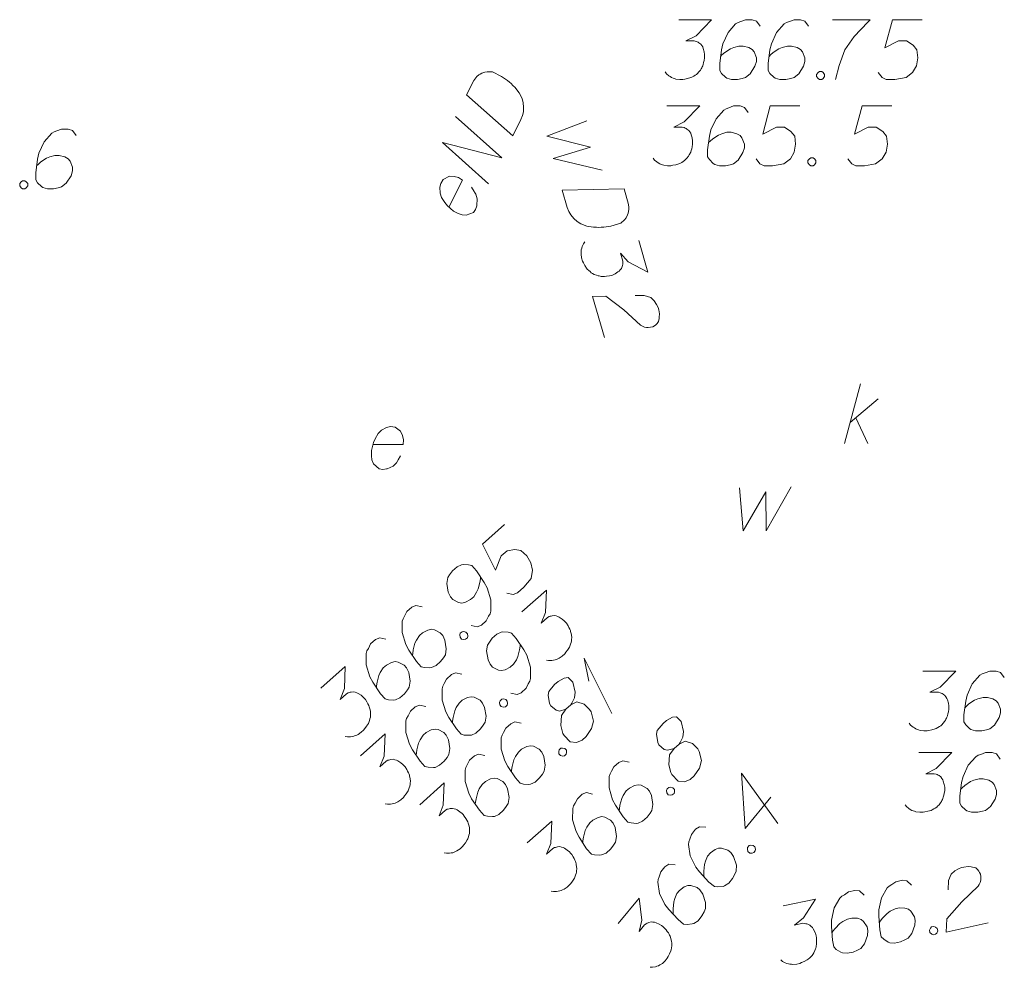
# Model space of a CAD drawing. Header units: millimetres. Extents: x 460 to 2266, y 622 to 2169.
# Tile 75 of 95: x 2110 to 2123, y 2101 to 2113. Entities that reach past the tile are written whole.
import ezdxf

# ---------------------------------------------------------------- set-up
doc = ezdxf.new("R2010")
doc.units = ezdxf.units.MM
doc.layers.add('#digitalizacja', color=7, linetype='Continuous', lineweight=18)
doc.layers.add('#skartowane', color=7, linetype='Continuous', lineweight=18)

# ---------------------------------------------------------------- blocks, each defined once
blk = doc.blocks.new('*U9')
at = {"layer": '#skartowane', "color": 36, "linetype": 'ByBlock', "lineweight": 18, "true_color": 0x803300}
for p, q in [((5555415.94, 5636454.609), (5555416.141, 5636455.359)), ((5555416.011, 5636454.875), (5555416.365, 5636455.17)), ((5555416.082, 5636454.934), (5555416.235, 5636454.609))]:
    blk.add_line(p, q, dxfattribs=at)
blk = doc.blocks.new('*U170')
at = {"layer": '#skartowane', "color": 7, "linetype": 'ByBlock', "lineweight": 18}
for q in [(5555413.023, 5636451.223), (5555412.733, 5636451.629)]:
    blk.add_line((5555412.674, 5636451.917), q, dxfattribs=at)

msp = doc.modelspace()

# ---------------------------------------------------------------- linework, layer by layer
at = {"layer": '#digitalizacja', "color": 1, "linetype": 'Continuous', "lineweight": 18, "flags": 128}
for points in [[(2116.065, 2112.363), (2116.156, 2112.542), (2116.18, 2112.576), (2116.193, 2112.589), (2116.217, 2112.61), (2116.235, 2112.621), (2116.254, 2112.631), (2116.293, 2112.644), (2116.323, 2112.649), (2116.389, 2112.649), (2116.504, 2112.59), (2116.554, 2112.558), (2116.578, 2112.54), (2116.602, 2112.521), (2116.625, 2112.503), (2116.646, 2112.479), (2116.673, 2112.452), (2116.709, 2112.407), (2116.725, 2112.386), (2116.762, 2112.314), (2116.775, 2112.262), (2116.78, 2112.206), (2116.777, 2112.148), (2116.766, 2112.101), (2116.747, 2112.05), (2116.643, 2111.845), (2116.065, 2112.363)], [(2116.339, 2111.244), (2115.761, 2111.762), (2116.505, 2111.571), (2115.926, 2112.089)], [(2115.841, 2110.954), (2116.012, 2111.291), (2115.962, 2111.323), (2115.909, 2111.336), (2115.851, 2111.339), (2115.772, 2111.3), (2115.74, 2111.25), (2115.729, 2111.203), (2115.731, 2111.129), (2115.75, 2111.073), (2115.791, 2111.012), (2115.823, 2110.97), (2115.902, 2110.903), (2115.96, 2110.874), (2116.01, 2110.855), (2116.06, 2110.85), (2116.15, 2110.884), (2116.177, 2110.923), (2116.193, 2110.968), (2116.195, 2110.973), (2116.198, 2111.058), (2116.18, 2111.113), (2116.162, 2111.142), (2116.159, 2111.15), (2116.125, 2111.201)]]:
    msp.add_lwpolyline(points, dxfattribs=at)
at = {"layer": '#digitalizacja', "color": 36, "linetype": 'Continuous', "lineweight": 18, "true_color": 0x803300, "flags": 128}
for points in [[(2118.576, 2112.222), (2118.989, 2112.222), (2118.794, 2112.021), (2118.664, 2111.956), (2118.77, 2111.956), (2118.794, 2111.95), (2118.806, 2111.944), (2118.818, 2111.938), (2118.829, 2111.932), (2118.853, 2111.915), (2118.865, 2111.897), (2118.877, 2111.879), (2118.883, 2111.861), (2118.894, 2111.82), (2118.9, 2111.785), (2118.9, 2111.767), (2118.9, 2111.743), (2118.894, 2111.708), (2118.889, 2111.684), (2118.883, 2111.661), (2118.877, 2111.643), (2118.871, 2111.631), (2118.865, 2111.619), (2118.859, 2111.608), (2118.847, 2111.59), (2118.829, 2111.566), (2118.812, 2111.548), (2118.8, 2111.537), (2118.782, 2111.525), (2118.765, 2111.513), (2118.741, 2111.501), (2118.729, 2111.495), (2118.688, 2111.483), (2118.652, 2111.478), (2118.629, 2111.472), (2118.587, 2111.472), (2118.54, 2111.478), (2118.522, 2111.483), (2118.505, 2111.489), (2118.487, 2111.495), (2118.469, 2111.507), (2118.452, 2111.519), (2118.422, 2111.543), (2118.404, 2111.566)], [(2119.597, 2112.139), (2119.55, 2112.204), (2119.497, 2112.222), (2119.414, 2112.222), (2119.355, 2112.198), (2119.32, 2112.186), (2119.29, 2112.168), (2119.196, 2112.062), (2119.131, 2111.92), (2119.113, 2111.844), (2119.089, 2111.672), (2119.089, 2111.584), (2119.113, 2111.548), (2119.16, 2111.501), (2119.178, 2111.489), (2119.237, 2111.472), (2119.314, 2111.472), (2119.373, 2111.483), (2119.414, 2111.495), (2119.473, 2111.543), (2119.532, 2111.637), (2119.55, 2111.696), (2119.55, 2111.743), (2119.52, 2111.82), (2119.497, 2111.85), (2119.455, 2111.873), (2119.385, 2111.891), (2119.331, 2111.891), (2119.266, 2111.873), (2119.225, 2111.856), (2119.154, 2111.808), (2119.119, 2111.779), (2119.101, 2111.761)], [(2120.247, 2112.222), (2119.875, 2112.222), (2119.78, 2111.867), (2119.951, 2111.956), (2120.052, 2111.956), (2120.134, 2111.903), (2120.182, 2111.844), (2120.193, 2111.743), (2120.176, 2111.643), (2120.129, 2111.56), (2120.046, 2111.495), (2119.904, 2111.472), (2119.798, 2111.472), (2119.745, 2111.495), (2119.697, 2111.56)], [(2121.398, 2112.222), (2121.026, 2112.222), (2120.932, 2111.867), (2121.103, 2111.956), (2121.203, 2111.956), (2121.286, 2111.903), (2121.333, 2111.844), (2121.345, 2111.743), (2121.327, 2111.643), (2121.28, 2111.56), (2121.197, 2111.495), (2121.056, 2111.472), (2120.949, 2111.472), (2120.896, 2111.495), (2120.849, 2111.56)], [(2120.382, 2111.572), (2120.412, 2111.572), (2120.43, 2111.56), (2120.447, 2111.537), (2120.447, 2111.507), (2120.43, 2111.483), (2120.412, 2111.472), (2120.382, 2111.472), (2120.365, 2111.483), (2120.347, 2111.507), (2120.347, 2111.537), (2120.365, 2111.56), (2120.382, 2111.572)]]:
    msp.add_lwpolyline(points, dxfattribs=at)
at = {"layer": '#digitalizacja', "color": 5, "linetype": 'Continuous', "lineweight": 18, "flags": 128}
for points in [[(2117.575, 2112.036), (2117.071, 2111.843), (2117.621, 2111.705), (2117.151, 2111.564), (2117.765, 2111.415)], [(2118.041, 2111.18), (2118.096, 2110.987), (2118.102, 2110.946), (2118.101, 2110.927), (2118.098, 2110.896), (2118.091, 2110.875), (2118.085, 2110.855), (2118.065, 2110.819), (2118.047, 2110.795), (2117.998, 2110.75), (2117.873, 2110.715), (2117.815, 2110.704), (2117.785, 2110.702), (2117.755, 2110.699), (2117.725, 2110.697), (2117.693, 2110.7), (2117.656, 2110.702), (2117.598, 2110.71), (2117.572, 2110.715), (2117.497, 2110.742), (2117.451, 2110.772), (2117.41, 2110.809), (2117.373, 2110.854), (2117.348, 2110.896), (2117.328, 2110.946), (2117.265, 2111.167), (2118.041, 2111.18)], [(2118.226, 2110.533), (2118.34, 2110.136), (2118.093, 2110.268), (2117.995, 2110.375), (2118.024, 2110.273), (2118.025, 2110.248), (2118.023, 2110.235), (2118.02, 2110.222), (2118.018, 2110.209), (2118.007, 2110.182), (2117.993, 2110.166), (2117.98, 2110.149), (2117.964, 2110.139), (2117.928, 2110.116), (2117.895, 2110.101), (2117.878, 2110.096), (2117.856, 2110.089), (2117.82, 2110.085), (2117.796, 2110.084), (2117.771, 2110.084), (2117.753, 2110.084), (2117.74, 2110.087), (2117.727, 2110.089), (2117.714, 2110.092), (2117.693, 2110.098), (2117.666, 2110.109), (2117.644, 2110.121), (2117.629, 2110.129), (2117.613, 2110.143), (2117.597, 2110.156), (2117.579, 2110.176), (2117.57, 2110.186), (2117.547, 2110.222), (2117.532, 2110.255), (2117.52, 2110.276), (2117.508, 2110.315), (2117.501, 2110.362), (2117.502, 2110.381), (2117.503, 2110.4), (2117.503, 2110.418), (2117.51, 2110.439), (2117.516, 2110.459), (2117.531, 2110.494), (2117.549, 2110.517)], [(2118.178, 2109.844), (2118.294, 2109.846), (2118.375, 2109.82), (2118.418, 2109.777), (2118.449, 2109.731), (2118.467, 2109.693), (2118.475, 2109.664), (2118.484, 2109.612), (2118.482, 2109.574), (2118.481, 2109.556), (2118.474, 2109.517), (2118.456, 2109.493), (2118.437, 2109.475), (2118.421, 2109.465), (2118.4, 2109.453), (2118.372, 2109.445), (2118.342, 2109.442), (2118.323, 2109.443), (2118.297, 2109.448), (2118.27, 2109.458), (2118.248, 2109.47), (2118.039, 2109.663), (2117.811, 2109.837), (2117.646, 2109.833), (2117.794, 2109.316)], [(2121.79, 2105.133), (2122.203, 2105.133), (2122.008, 2104.933), (2121.878, 2104.868), (2121.984, 2104.868), (2122.008, 2104.862), (2122.02, 2104.856), (2122.032, 2104.85), (2122.044, 2104.844), (2122.067, 2104.826), (2122.079, 2104.809), (2122.091, 2104.791), (2122.097, 2104.773), (2122.109, 2104.732), (2122.114, 2104.696), (2122.114, 2104.679), (2122.114, 2104.655), (2122.109, 2104.62), (2122.103, 2104.596), (2122.097, 2104.572), (2122.091, 2104.555), (2122.085, 2104.543), (2122.079, 2104.531), (2122.073, 2104.519), (2122.061, 2104.502), (2122.044, 2104.478), (2122.026, 2104.46), (2122.014, 2104.448), (2121.996, 2104.437), (2121.979, 2104.425), (2121.955, 2104.413), (2121.943, 2104.407), (2121.902, 2104.395), (2121.866, 2104.389), (2121.843, 2104.383), (2121.801, 2104.383), (2121.754, 2104.389), (2121.736, 2104.395), (2121.719, 2104.401), (2121.701, 2104.407), (2121.683, 2104.419), (2121.666, 2104.431), (2121.636, 2104.454), (2121.618, 2104.478)], [(2122.811, 2105.051), (2122.764, 2105.116), (2122.711, 2105.133), (2122.628, 2105.133), (2122.569, 2105.11), (2122.534, 2105.098), (2122.504, 2105.08), (2122.41, 2104.974), (2122.345, 2104.832), (2122.327, 2104.755), (2122.303, 2104.584), (2122.303, 2104.496), (2122.327, 2104.46), (2122.374, 2104.413), (2122.392, 2104.401), (2122.451, 2104.383), (2122.528, 2104.383), (2122.587, 2104.395), (2122.628, 2104.407), (2122.687, 2104.454), (2122.746, 2104.549), (2122.764, 2104.608), (2122.764, 2104.655), (2122.734, 2104.732), (2122.711, 2104.761), (2122.669, 2104.785), (2122.599, 2104.803), (2122.546, 2104.803), (2122.481, 2104.785), (2122.439, 2104.767), (2122.368, 2104.72), (2122.333, 2104.69), (2122.315, 2104.673)], [(2121.738, 2104.112), (2122.152, 2104.112), (2121.957, 2103.911), (2121.827, 2103.846), (2121.933, 2103.846), (2121.957, 2103.84), (2121.969, 2103.834), (2121.981, 2103.829), (2121.992, 2103.823), (2122.016, 2103.805), (2122.028, 2103.787), (2122.04, 2103.77), (2122.046, 2103.752), (2122.057, 2103.71), (2122.063, 2103.675), (2122.063, 2103.657), (2122.063, 2103.634), (2122.057, 2103.598), (2122.051, 2103.575), (2122.046, 2103.551), (2122.04, 2103.533), (2122.034, 2103.522), (2122.028, 2103.51), (2122.022, 2103.498), (2122.01, 2103.48), (2121.992, 2103.457), (2121.975, 2103.439), (2121.963, 2103.427), (2121.945, 2103.415), (2121.927, 2103.403), (2121.904, 2103.392), (2121.892, 2103.386), (2121.851, 2103.374), (2121.815, 2103.368), (2121.792, 2103.362), (2121.75, 2103.362), (2121.703, 2103.368), (2121.685, 2103.374), (2121.668, 2103.38), (2121.65, 2103.386), (2121.632, 2103.397), (2121.614, 2103.409), (2121.585, 2103.433), (2121.567, 2103.457)], [(2122.76, 2104.029), (2122.713, 2104.094), (2122.66, 2104.112), (2122.577, 2104.112), (2122.518, 2104.088), (2122.482, 2104.077), (2122.453, 2104.059), (2122.358, 2103.953), (2122.294, 2103.811), (2122.276, 2103.734), (2122.252, 2103.563), (2122.252, 2103.474), (2122.276, 2103.439), (2122.323, 2103.392), (2122.341, 2103.38), (2122.4, 2103.362), (2122.477, 2103.362), (2122.536, 2103.374), (2122.577, 2103.386), (2122.636, 2103.433), (2122.695, 2103.527), (2122.713, 2103.586), (2122.713, 2103.634), (2122.683, 2103.71), (2122.66, 2103.74), (2122.618, 2103.764), (2122.547, 2103.781), (2122.494, 2103.781), (2122.429, 2103.764), (2122.388, 2103.746), (2122.317, 2103.699), (2122.282, 2103.669), (2122.264, 2103.651)]]:
    msp.add_lwpolyline(points, dxfattribs=at)
at = {"layer": '#digitalizacja', "color": 7, "linetype": 'Continuous', "lineweight": 18, "flags": 128}
msp.add_lwpolyline([(2119.488, 2107.43), (2119.536, 2106.893), (2119.819, 2107.383), (2119.825, 2106.893), (2120.138, 2107.442)], dxfattribs=at)
at = {"layer": '#skartowane', "color": 36, "linetype": 'Continuous', "lineweight": 18, "true_color": 0x803300, "flags": 128}
for points in [[(2118.726, 2113.303), (2119.139, 2113.303), (2118.944, 2113.103), (2118.814, 2113.038), (2118.921, 2113.038), (2118.944, 2113.032), (2118.956, 2113.026), (2118.968, 2113.02), (2118.98, 2113.014), (2119.003, 2112.996), (2119.015, 2112.979), (2119.027, 2112.961), (2119.033, 2112.943), (2119.045, 2112.902), (2119.051, 2112.866), (2119.051, 2112.849), (2119.051, 2112.825), (2119.045, 2112.79), (2119.039, 2112.766), (2119.033, 2112.742), (2119.027, 2112.725), (2119.021, 2112.713), (2119.015, 2112.701), (2119.009, 2112.689), (2118.998, 2112.672), (2118.98, 2112.648), (2118.962, 2112.63), (2118.95, 2112.618), (2118.933, 2112.607), (2118.915, 2112.595), (2118.891, 2112.583), (2118.88, 2112.577), (2118.838, 2112.565), (2118.803, 2112.559), (2118.779, 2112.553), (2118.738, 2112.553), (2118.691, 2112.559), (2118.673, 2112.565), (2118.655, 2112.571), (2118.637, 2112.577), (2118.62, 2112.589), (2118.602, 2112.601), (2118.572, 2112.624), (2118.555, 2112.648)], [(2119.748, 2113.221), (2119.7, 2113.286), (2119.647, 2113.303), (2119.564, 2113.303), (2119.505, 2113.28), (2119.47, 2113.268), (2119.44, 2113.25), (2119.346, 2113.144), (2119.281, 2113.002), (2119.263, 2112.926), (2119.24, 2112.754), (2119.24, 2112.666), (2119.263, 2112.63), (2119.311, 2112.583), (2119.328, 2112.571), (2119.387, 2112.553), (2119.464, 2112.553), (2119.523, 2112.565), (2119.564, 2112.577), (2119.624, 2112.624), (2119.683, 2112.719), (2119.7, 2112.778), (2119.7, 2112.825), (2119.671, 2112.902), (2119.647, 2112.931), (2119.606, 2112.955), (2119.535, 2112.973), (2119.482, 2112.973), (2119.417, 2112.955), (2119.376, 2112.937), (2119.305, 2112.89), (2119.269, 2112.861), (2119.251, 2112.843)], [(2120.356, 2113.221), (2120.308, 2113.286), (2120.255, 2113.303), (2120.173, 2113.303), (2120.114, 2113.28), (2120.078, 2113.268), (2120.049, 2113.25), (2119.954, 2113.144), (2119.889, 2113.002), (2119.871, 2112.926), (2119.848, 2112.754), (2119.848, 2112.666), (2119.871, 2112.63), (2119.919, 2112.583), (2119.936, 2112.571), (2119.996, 2112.553), (2120.072, 2112.553), (2120.131, 2112.565), (2120.173, 2112.577), (2120.232, 2112.624), (2120.291, 2112.719), (2120.308, 2112.778), (2120.308, 2112.825), (2120.279, 2112.902), (2120.255, 2112.931), (2120.214, 2112.955), (2120.143, 2112.973), (2120.09, 2112.973), (2120.025, 2112.955), (2119.984, 2112.937), (2119.913, 2112.89), (2119.877, 2112.861), (2119.86, 2112.843)], [(2120.657, 2113.303), (2121.129, 2113.303), (2121.1, 2113.274), (2120.928, 2113.091), (2120.81, 2112.926), (2120.739, 2112.731), (2120.692, 2112.553)], [(2121.779, 2113.303), (2121.407, 2113.303), (2121.312, 2112.949), (2121.484, 2113.038), (2121.584, 2113.038), (2121.667, 2112.985), (2121.714, 2112.926), (2121.726, 2112.825), (2121.708, 2112.725), (2121.661, 2112.642), (2121.578, 2112.577), (2121.436, 2112.553), (2121.33, 2112.553), (2121.277, 2112.577), (2121.23, 2112.642)], [(2120.491, 2112.654), (2120.521, 2112.654), (2120.539, 2112.642), (2120.556, 2112.618), (2120.556, 2112.589), (2120.539, 2112.565), (2120.521, 2112.553), (2120.491, 2112.553), (2120.474, 2112.565), (2120.456, 2112.589), (2120.456, 2112.618), (2120.474, 2112.642), (2120.491, 2112.654)]]:
    msp.add_lwpolyline(points, dxfattribs=at)
at = {"layer": '#skartowane', "color": 7, "linetype": 'Continuous', "lineweight": 18, "flags": 128}
for points in [[(2111.166, 2111.849), (2111.119, 2111.914), (2111.065, 2111.932), (2110.983, 2111.932), (2110.924, 2111.908), (2110.888, 2111.897), (2110.859, 2111.879), (2110.764, 2111.773), (2110.699, 2111.631), (2110.682, 2111.554), (2110.658, 2111.383), (2110.658, 2111.294), (2110.682, 2111.259), (2110.729, 2111.212), (2110.747, 2111.2), (2110.806, 2111.182), (2110.882, 2111.182), (2110.941, 2111.194), (2110.983, 2111.206), (2111.042, 2111.253), (2111.101, 2111.347), (2111.119, 2111.406), (2111.119, 2111.454), (2111.089, 2111.531), (2111.065, 2111.56), (2111.024, 2111.584), (2110.953, 2111.601), (2110.9, 2111.601), (2110.835, 2111.584), (2110.794, 2111.566), (2110.723, 2111.519), (2110.688, 2111.489), (2110.67, 2111.471)], [(2110.493, 2111.283), (2110.522, 2111.283), (2110.54, 2111.271), (2110.558, 2111.247), (2110.558, 2111.218), (2110.54, 2111.194), (2110.522, 2111.182), (2110.493, 2111.182), (2110.475, 2111.194), (2110.457, 2111.218), (2110.457, 2111.247), (2110.475, 2111.271), (2110.493, 2111.283)], [(2114.889, 2107.976), (2115.267, 2107.976), (2115.273, 2108.035), (2115.261, 2108.088), (2115.237, 2108.141), (2115.167, 2108.194), (2115.108, 2108.2), (2115.06, 2108.188), (2114.995, 2108.153), (2114.954, 2108.112), (2114.919, 2108.047), (2114.895, 2107.999), (2114.871, 2107.899), (2114.871, 2107.834), (2114.877, 2107.781), (2114.895, 2107.734), (2114.966, 2107.669), (2115.013, 2107.663), (2115.06, 2107.669), (2115.066, 2107.669), (2115.143, 2107.704), (2115.184, 2107.745), (2115.202, 2107.775), (2115.208, 2107.781), (2115.237, 2107.834)], [(2116.54, 2106.972), (2116.263, 2106.724), (2116.428, 2106.397), (2116.497, 2106.577), (2116.572, 2106.643), (2116.669, 2106.659), (2116.743, 2106.646), (2116.819, 2106.579), (2116.872, 2106.492), (2116.892, 2106.399), (2116.874, 2106.296), (2116.784, 2106.184), (2116.704, 2106.113), (2116.649, 2106.095), (2116.57, 2106.112)], [(2116.12, 2105.703), (2116.198, 2105.686), (2116.25, 2105.708), (2116.312, 2105.763), (2116.34, 2105.82), (2116.359, 2105.853), (2116.369, 2105.886), (2116.369, 2106.028), (2116.323, 2106.177), (2116.285, 2106.246), (2116.189, 2106.39), (2116.13, 2106.456), (2116.089, 2106.466), (2116.022, 2106.47), (2116.001, 2106.467), (2115.945, 2106.441), (2115.888, 2106.39), (2115.852, 2106.342), (2115.829, 2106.306), (2115.816, 2106.231), (2115.835, 2106.122), (2115.861, 2106.066), (2115.892, 2106.03), (2115.965, 2105.993), (2116.003, 2105.986), (2116.049, 2105.996), (2116.114, 2106.03), (2116.154, 2106.065), (2116.19, 2106.122), (2116.209, 2106.163), (2116.231, 2106.245), (2116.238, 2106.291), (2116.239, 2106.316)], [(2116.757, 2105.874), (2117.066, 2106.149), (2117.054, 2105.869), (2117, 2105.734), (2117.079, 2105.805), (2117.101, 2105.816), (2117.114, 2105.82), (2117.127, 2105.823), (2117.139, 2105.827), (2117.169, 2105.829), (2117.189, 2105.824), (2117.21, 2105.818), (2117.226, 2105.809), (2117.262, 2105.786), (2117.29, 2105.764), (2117.302, 2105.75), (2117.318, 2105.733), (2117.337, 2105.702), (2117.348, 2105.681), (2117.36, 2105.659), (2117.367, 2105.642), (2117.37, 2105.629), (2117.374, 2105.616), (2117.377, 2105.604), (2117.38, 2105.583), (2117.383, 2105.553), (2117.381, 2105.528), (2117.38, 2105.512), (2117.375, 2105.491), (2117.37, 2105.47), (2117.36, 2105.446), (2117.355, 2105.434), (2117.332, 2105.397), (2117.309, 2105.369), (2117.296, 2105.349), (2117.265, 2105.322), (2117.226, 2105.295), (2117.208, 2105.287), (2117.191, 2105.28), (2117.174, 2105.272), (2117.153, 2105.27), (2117.132, 2105.267), (2117.094, 2105.265), (2117.065, 2105.27)], [(2115.506, 2105.94), (2115.428, 2105.957), (2115.376, 2105.935), (2115.315, 2105.88), (2115.286, 2105.823), (2115.268, 2105.79), (2115.257, 2105.758), (2115.258, 2105.615), (2115.303, 2105.466), (2115.341, 2105.397), (2115.437, 2105.254), (2115.496, 2105.187), (2115.537, 2105.177), (2115.604, 2105.173), (2115.625, 2105.176), (2115.681, 2105.202), (2115.738, 2105.253), (2115.775, 2105.301), (2115.798, 2105.337), (2115.81, 2105.412), (2115.792, 2105.522), (2115.766, 2105.578), (2115.734, 2105.613), (2115.661, 2105.651), (2115.624, 2105.657), (2115.577, 2105.647), (2115.513, 2105.613), (2115.473, 2105.578), (2115.436, 2105.521), (2115.417, 2105.481), (2115.396, 2105.398), (2115.389, 2105.353), (2115.387, 2105.328)], [(2115.985, 2105.607), (2116.007, 2105.626), (2116.028, 2105.629), (2116.057, 2105.623), (2116.077, 2105.601), (2116.079, 2105.572), (2116.074, 2105.551), (2116.052, 2105.532), (2116.03, 2105.529), (2116.002, 2105.535), (2115.982, 2105.557), (2115.979, 2105.586), (2115.985, 2105.607)], [(2116.619, 2104.857), (2116.697, 2104.84), (2116.749, 2104.862), (2116.811, 2104.917), (2116.839, 2104.974), (2116.858, 2105.006), (2116.868, 2105.039), (2116.868, 2105.182), (2116.822, 2105.331), (2116.784, 2105.4), (2116.688, 2105.543), (2116.629, 2105.609), (2116.588, 2105.62), (2116.521, 2105.624), (2116.5, 2105.621), (2116.444, 2105.595), (2116.387, 2105.544), (2116.351, 2105.496), (2116.328, 2105.46), (2116.315, 2105.385), (2116.334, 2105.275), (2116.36, 2105.219), (2116.391, 2105.184), (2116.464, 2105.146), (2116.502, 2105.14), (2116.548, 2105.15), (2116.613, 2105.184), (2116.653, 2105.219), (2116.689, 2105.276), (2116.708, 2105.316), (2116.73, 2105.399), (2116.737, 2105.444), (2116.738, 2105.469)], [(2115.052, 2105.535), (2114.974, 2105.552), (2114.922, 2105.53), (2114.86, 2105.475), (2114.832, 2105.418), (2114.814, 2105.386), (2114.803, 2105.353), (2114.803, 2105.211), (2114.849, 2105.062), (2114.887, 2104.993), (2114.983, 2104.849), (2115.042, 2104.783), (2115.083, 2104.772), (2115.15, 2104.768), (2115.171, 2104.771), (2115.227, 2104.797), (2115.284, 2104.848), (2115.321, 2104.896), (2115.344, 2104.933), (2115.356, 2105.007), (2115.338, 2105.117), (2115.311, 2105.173), (2115.28, 2105.208), (2115.207, 2105.246), (2115.17, 2105.252), (2115.123, 2105.242), (2115.058, 2105.209), (2115.019, 2105.173), (2114.982, 2105.117), (2114.963, 2105.076), (2114.941, 2104.994), (2114.935, 2104.948), (2114.933, 2104.923)], [(2114.234, 2104.918), (2114.543, 2105.192), (2114.531, 2104.913), (2114.477, 2104.778), (2114.557, 2104.849), (2114.578, 2104.86), (2114.591, 2104.863), (2114.604, 2104.867), (2114.616, 2104.87), (2114.646, 2104.873), (2114.666, 2104.867), (2114.687, 2104.862), (2114.703, 2104.853), (2114.74, 2104.83), (2114.767, 2104.807), (2114.779, 2104.794), (2114.795, 2104.776), (2114.814, 2104.746), (2114.825, 2104.724), (2114.837, 2104.703), (2114.844, 2104.686), (2114.848, 2104.673), (2114.851, 2104.66), (2114.854, 2104.647), (2114.857, 2104.626), (2114.86, 2104.597), (2114.858, 2104.572), (2114.857, 2104.555), (2114.852, 2104.535), (2114.847, 2104.514), (2114.837, 2104.49), (2114.832, 2104.477), (2114.809, 2104.441), (2114.786, 2104.413), (2114.773, 2104.393), (2114.742, 2104.365), (2114.703, 2104.338), (2114.686, 2104.331), (2114.668, 2104.324), (2114.651, 2104.316), (2114.63, 2104.313), (2114.609, 2104.31), (2114.571, 2104.308), (2114.542, 2104.314)], [(2116.005, 2105.093), (2115.927, 2105.11), (2115.875, 2105.088), (2115.814, 2105.033), (2115.785, 2104.976), (2115.767, 2104.944), (2115.756, 2104.911), (2115.757, 2104.769), (2115.802, 2104.62), (2115.84, 2104.551), (2115.936, 2104.407), (2115.995, 2104.341), (2116.036, 2104.33), (2116.103, 2104.327), (2116.124, 2104.33), (2116.18, 2104.356), (2116.237, 2104.407), (2116.274, 2104.455), (2116.297, 2104.491), (2116.309, 2104.566), (2116.291, 2104.675), (2116.265, 2104.731), (2116.233, 2104.766), (2116.16, 2104.804), (2116.123, 2104.811), (2116.076, 2104.801), (2116.011, 2104.767), (2115.972, 2104.731), (2115.935, 2104.675), (2115.916, 2104.634), (2115.895, 2104.552), (2115.888, 2104.506), (2115.886, 2104.481)], [(2117.31, 2104.655), (2117.372, 2104.71), (2117.385, 2104.73), (2117.419, 2104.799), (2117.427, 2104.87), (2117.396, 2104.993), (2117.337, 2105.051), (2117.287, 2105.045), (2117.213, 2105.004), (2117.169, 2104.964), (2117.097, 2104.876), (2117.09, 2104.831), (2117.105, 2104.725), (2117.12, 2104.699), (2117.188, 2104.641), (2117.229, 2104.63), (2117.31, 2104.655), (2117.255, 2104.575), (2117.248, 2104.45), (2117.272, 2104.352), (2117.287, 2104.326), (2117.366, 2104.246), (2117.445, 2104.237), (2117.513, 2104.267), (2117.566, 2104.314), (2117.63, 2104.411), (2117.657, 2104.505), (2117.626, 2104.62), (2117.607, 2104.65), (2117.539, 2104.717), (2117.449, 2104.747), (2117.372, 2104.71)], [(2116.484, 2104.76), (2116.506, 2104.78), (2116.527, 2104.783), (2116.556, 2104.777), (2116.575, 2104.755), (2116.578, 2104.726), (2116.573, 2104.705), (2116.551, 2104.685), (2116.529, 2104.682), (2116.5, 2104.688), (2116.481, 2104.71), (2116.478, 2104.74), (2116.484, 2104.76)], [(2115.551, 2104.689), (2115.473, 2104.706), (2115.421, 2104.684), (2115.359, 2104.629), (2115.331, 2104.572), (2115.312, 2104.54), (2115.302, 2104.507), (2115.302, 2104.364), (2115.348, 2104.215), (2115.386, 2104.146), (2115.482, 2104.003), (2115.541, 2103.937), (2115.582, 2103.926), (2115.649, 2103.922), (2115.67, 2103.925), (2115.726, 2103.951), (2115.783, 2104.002), (2115.82, 2104.05), (2115.843, 2104.086), (2115.855, 2104.161), (2115.837, 2104.271), (2115.81, 2104.327), (2115.779, 2104.362), (2115.706, 2104.4), (2115.669, 2104.406), (2115.622, 2104.396), (2115.557, 2104.362), (2115.518, 2104.327), (2115.481, 2104.27), (2115.462, 2104.23), (2115.44, 2104.147), (2115.434, 2104.102), (2115.432, 2104.077)], [(2118.667, 2104.163), (2118.73, 2104.217), (2118.743, 2104.237), (2118.777, 2104.306), (2118.786, 2104.377), (2118.757, 2104.5), (2118.698, 2104.559), (2118.647, 2104.554), (2118.573, 2104.512), (2118.529, 2104.474), (2118.456, 2104.386), (2118.449, 2104.341), (2118.463, 2104.235), (2118.478, 2104.209), (2118.545, 2104.15), (2118.586, 2104.139), (2118.667, 2104.163), (2118.612, 2104.083), (2118.604, 2103.958), (2118.626, 2103.86), (2118.641, 2103.834), (2118.72, 2103.754), (2118.799, 2103.744), (2118.868, 2103.773), (2118.921, 2103.82), (2118.986, 2103.916), (2119.013, 2104.01), (2118.983, 2104.125), (2118.964, 2104.156), (2118.897, 2104.223), (2118.807, 2104.254), (2118.73, 2104.217)], [(2116.748, 2104.478), (2116.669, 2104.495), (2116.618, 2104.473), (2116.556, 2104.418), (2116.528, 2104.362), (2116.509, 2104.329), (2116.499, 2104.296), (2116.499, 2104.154), (2116.545, 2104.005), (2116.582, 2103.936), (2116.679, 2103.792), (2116.738, 2103.726), (2116.779, 2103.715), (2116.846, 2103.712), (2116.867, 2103.715), (2116.923, 2103.741), (2116.98, 2103.792), (2117.016, 2103.84), (2117.039, 2103.876), (2117.052, 2103.951), (2117.033, 2104.06), (2117.007, 2104.116), (2116.976, 2104.152), (2116.902, 2104.189), (2116.865, 2104.196), (2116.819, 2104.186), (2116.754, 2104.152), (2116.714, 2104.117), (2116.678, 2104.06), (2116.658, 2104.019), (2116.637, 2103.937), (2116.63, 2103.891), (2116.629, 2103.866)], [(2114.733, 2104.071), (2115.042, 2104.346), (2115.03, 2104.067), (2114.976, 2103.932), (2115.056, 2104.002), (2115.077, 2104.014), (2115.09, 2104.017), (2115.103, 2104.021), (2115.115, 2104.024), (2115.145, 2104.026), (2115.165, 2104.021), (2115.186, 2104.016), (2115.202, 2104.006), (2115.239, 2103.983), (2115.266, 2103.961), (2115.278, 2103.948), (2115.294, 2103.93), (2115.313, 2103.9), (2115.324, 2103.878), (2115.336, 2103.856), (2115.343, 2103.839), (2115.347, 2103.827), (2115.35, 2103.814), (2115.353, 2103.801), (2115.356, 2103.78), (2115.359, 2103.751), (2115.357, 2103.726), (2115.356, 2103.709), (2115.351, 2103.688), (2115.346, 2103.668), (2115.336, 2103.643), (2115.331, 2103.631), (2115.308, 2103.595), (2115.285, 2103.567), (2115.272, 2103.546), (2115.241, 2103.519), (2115.202, 2103.492), (2115.185, 2103.485), (2115.167, 2103.477), (2115.15, 2103.47), (2115.129, 2103.467), (2115.108, 2103.464), (2115.07, 2103.462), (2115.041, 2103.468)], [(2117.226, 2104.145), (2117.248, 2104.165), (2117.269, 2104.168), (2117.298, 2104.162), (2117.318, 2104.14), (2117.32, 2104.111), (2117.315, 2104.09), (2117.293, 2104.07), (2117.272, 2104.067), (2117.243, 2104.073), (2117.223, 2104.095), (2117.221, 2104.125), (2117.226, 2104.145)], [(2116.294, 2104.074), (2116.215, 2104.091), (2116.164, 2104.069), (2116.102, 2104.014), (2116.073, 2103.957), (2116.055, 2103.925), (2116.045, 2103.892), (2116.045, 2103.749), (2116.091, 2103.6), (2116.128, 2103.531), (2116.225, 2103.388), (2116.283, 2103.322), (2116.325, 2103.311), (2116.391, 2103.307), (2116.413, 2103.31), (2116.468, 2103.336), (2116.526, 2103.387), (2116.562, 2103.435), (2116.585, 2103.472), (2116.598, 2103.546), (2116.579, 2103.656), (2116.553, 2103.712), (2116.521, 2103.747), (2116.448, 2103.785), (2116.411, 2103.791), (2116.364, 2103.781), (2116.3, 2103.747), (2116.26, 2103.712), (2116.223, 2103.656), (2116.204, 2103.615), (2116.183, 2103.532), (2116.176, 2103.487), (2116.174, 2103.462)], [(2118.104, 2103.991), (2118.025, 2104.009), (2117.974, 2103.987), (2117.911, 2103.933), (2117.883, 2103.876), (2117.864, 2103.844), (2117.853, 2103.811), (2117.852, 2103.669), (2117.897, 2103.519), (2117.934, 2103.45), (2118.029, 2103.306), (2118.087, 2103.239), (2118.128, 2103.228), (2118.195, 2103.223), (2118.216, 2103.226), (2118.272, 2103.252), (2118.33, 2103.302), (2118.367, 2103.35), (2118.39, 2103.386), (2118.403, 2103.461), (2118.386, 2103.571), (2118.36, 2103.627), (2118.329, 2103.662), (2118.256, 2103.701), (2118.219, 2103.707), (2118.172, 2103.698), (2118.107, 2103.664), (2118.067, 2103.63), (2118.03, 2103.573), (2118.011, 2103.533), (2117.988, 2103.451), (2117.981, 2103.405), (2117.979, 2103.38)], [(2119.88, 2103.553), (2119.558, 2103.16), (2119.515, 2103.852), (2119.968, 2103.221)], [(2115.476, 2103.456), (2115.784, 2103.731), (2115.772, 2103.452), (2115.719, 2103.317), (2115.798, 2103.387), (2115.819, 2103.399), (2115.832, 2103.402), (2115.845, 2103.406), (2115.858, 2103.409), (2115.887, 2103.411), (2115.908, 2103.406), (2115.928, 2103.401), (2115.945, 2103.391), (2115.981, 2103.368), (2116.009, 2103.346), (2116.021, 2103.333), (2116.036, 2103.315), (2116.056, 2103.285), (2116.067, 2103.263), (2116.078, 2103.242), (2116.085, 2103.224), (2116.089, 2103.212), (2116.092, 2103.199), (2116.096, 2103.186), (2116.099, 2103.165), (2116.101, 2103.136), (2116.1, 2103.111), (2116.099, 2103.094), (2116.093, 2103.073), (2116.088, 2103.053), (2116.078, 2103.028), (2116.073, 2103.016), (2116.05, 2102.98), (2116.028, 2102.952), (2116.014, 2102.931), (2115.983, 2102.904), (2115.944, 2102.877), (2115.927, 2102.87), (2115.91, 2102.862), (2115.893, 2102.855), (2115.872, 2102.852), (2115.85, 2102.849), (2115.813, 2102.847), (2115.784, 2102.853)], [(2118.579, 2103.654), (2118.601, 2103.674), (2118.623, 2103.676), (2118.651, 2103.67), (2118.671, 2103.648), (2118.673, 2103.619), (2118.668, 2103.598), (2118.645, 2103.579), (2118.624, 2103.576), (2118.595, 2103.582), (2118.576, 2103.604), (2118.574, 2103.634), (2118.579, 2103.654)], [(2117.646, 2103.59), (2117.568, 2103.608), (2117.516, 2103.587), (2117.454, 2103.532), (2117.425, 2103.475), (2117.406, 2103.443), (2117.396, 2103.41), (2117.395, 2103.268), (2117.439, 2103.119), (2117.476, 2103.049), (2117.571, 2102.905), (2117.63, 2102.838), (2117.671, 2102.827), (2117.738, 2102.823), (2117.759, 2102.826), (2117.815, 2102.851), (2117.873, 2102.902), (2117.909, 2102.949), (2117.933, 2102.986), (2117.946, 2103.06), (2117.928, 2103.17), (2117.902, 2103.226), (2117.871, 2103.262), (2117.798, 2103.3), (2117.761, 2103.307), (2117.715, 2103.297), (2117.65, 2103.264), (2117.61, 2103.229), (2117.572, 2103.173), (2117.553, 2103.132), (2117.531, 2103.05), (2117.524, 2103.004), (2117.522, 2102.979)], [(2116.823, 2102.98), (2117.134, 2103.252), (2117.12, 2102.972), (2117.065, 2102.838), (2117.145, 2102.908), (2117.166, 2102.919), (2117.179, 2102.922), (2117.192, 2102.926), (2117.205, 2102.929), (2117.234, 2102.931), (2117.255, 2102.926), (2117.275, 2102.92), (2117.291, 2102.911), (2117.328, 2102.888), (2117.355, 2102.865), (2117.367, 2102.851), (2117.383, 2102.834), (2117.402, 2102.803), (2117.413, 2102.781), (2117.424, 2102.76), (2117.431, 2102.743), (2117.434, 2102.73), (2117.438, 2102.717), (2117.441, 2102.704), (2117.444, 2102.683), (2117.446, 2102.654), (2117.444, 2102.629), (2117.443, 2102.612), (2117.438, 2102.592), (2117.432, 2102.571), (2117.422, 2102.547), (2117.417, 2102.534), (2117.394, 2102.498), (2117.371, 2102.47), (2117.357, 2102.45), (2117.326, 2102.423), (2117.287, 2102.397), (2117.269, 2102.389), (2117.252, 2102.382), (2117.235, 2102.375), (2117.214, 2102.372), (2117.193, 2102.369), (2117.155, 2102.368), (2117.126, 2102.374)], [(2119.066, 2103.174), (2118.986, 2103.179), (2118.938, 2103.149), (2118.886, 2103.085), (2118.867, 2103.025), (2118.853, 2102.99), (2118.848, 2102.956), (2118.871, 2102.815), (2118.939, 2102.675), (2118.987, 2102.613), (2119.105, 2102.486), (2119.173, 2102.43), (2119.215, 2102.425), (2119.282, 2102.432), (2119.302, 2102.438), (2119.353, 2102.473), (2119.402, 2102.532), (2119.43, 2102.585), (2119.448, 2102.625), (2119.449, 2102.7), (2119.413, 2102.806), (2119.378, 2102.857), (2119.342, 2102.887), (2119.264, 2102.913), (2119.226, 2102.913), (2119.182, 2102.896), (2119.123, 2102.853), (2119.089, 2102.812), (2119.062, 2102.75), (2119.049, 2102.707), (2119.041, 2102.622), (2119.041, 2102.576), (2119.044, 2102.551)], [(2119.59, 2102.92), (2119.609, 2102.943), (2119.629, 2102.949), (2119.659, 2102.947), (2119.682, 2102.929), (2119.689, 2102.9), (2119.687, 2102.879), (2119.668, 2102.856), (2119.648, 2102.85), (2119.618, 2102.851), (2119.595, 2102.87), (2119.588, 2102.899), (2119.59, 2102.92)], [(2118.68, 2102.704), (2118.6, 2102.709), (2118.553, 2102.679), (2118.5, 2102.615), (2118.481, 2102.554), (2118.468, 2102.519), (2118.463, 2102.485), (2118.485, 2102.345), (2118.553, 2102.205), (2118.601, 2102.142), (2118.719, 2102.016), (2118.787, 2101.959), (2118.83, 2101.955), (2118.896, 2101.962), (2118.917, 2101.968), (2118.968, 2102.002), (2119.016, 2102.062), (2119.045, 2102.115), (2119.062, 2102.154), (2119.063, 2102.23), (2119.027, 2102.336), (2118.993, 2102.387), (2118.956, 2102.417), (2118.878, 2102.443), (2118.84, 2102.443), (2118.796, 2102.426), (2118.737, 2102.382), (2118.703, 2102.341), (2118.676, 2102.28), (2118.663, 2102.237), (2118.655, 2102.152), (2118.655, 2102.106), (2118.658, 2102.081)], [(2122.107, 2102.391), (2122.112, 2102.506), (2122.143, 2102.586), (2122.189, 2102.626), (2122.237, 2102.654), (2122.276, 2102.669), (2122.305, 2102.675), (2122.359, 2102.68), (2122.396, 2102.676), (2122.414, 2102.674), (2122.453, 2102.664), (2122.475, 2102.645), (2122.491, 2102.624), (2122.501, 2102.608), (2122.512, 2102.586), (2122.518, 2102.557), (2122.518, 2102.527), (2122.516, 2102.509), (2122.51, 2102.483), (2122.497, 2102.456), (2122.484, 2102.435), (2122.278, 2102.24), (2122.089, 2102.024), (2122.082, 2101.86), (2122.607, 2101.973)], [(2121.647, 2102.449), (2121.587, 2102.502), (2121.532, 2102.509), (2121.451, 2102.491), (2121.398, 2102.456), (2121.366, 2102.437), (2121.341, 2102.413), (2121.271, 2102.289), (2121.237, 2102.137), (2121.236, 2102.059), (2121.249, 2101.886), (2121.267, 2101.8), (2121.298, 2101.77), (2121.354, 2101.734), (2121.374, 2101.726), (2121.435, 2101.721), (2121.51, 2101.737), (2121.565, 2101.761), (2121.603, 2101.781), (2121.651, 2101.84), (2121.689, 2101.944), (2121.694, 2102.006), (2121.684, 2102.052), (2121.639, 2102.121), (2121.61, 2102.145), (2121.564, 2102.159), (2121.491, 2102.162), (2121.44, 2102.151), (2121.38, 2102.12), (2121.343, 2102.094), (2121.284, 2102.033), (2121.255, 2101.996), (2121.242, 2101.975)], [(2117.968, 2101.967), (2118.231, 2102.286), (2118.262, 2102.008), (2118.23, 2101.867), (2118.297, 2101.949), (2118.317, 2101.963), (2118.329, 2101.969), (2118.341, 2101.974), (2118.353, 2101.979), (2118.382, 2101.986), (2118.403, 2101.984), (2118.424, 2101.982), (2118.442, 2101.976), (2118.481, 2101.959), (2118.512, 2101.941), (2118.526, 2101.929), (2118.544, 2101.914), (2118.568, 2101.887), (2118.582, 2101.868), (2118.597, 2101.848), (2118.607, 2101.832), (2118.612, 2101.82), (2118.618, 2101.808), (2118.623, 2101.796), (2118.629, 2101.776), (2118.636, 2101.747), (2118.639, 2101.722), (2118.64, 2101.706), (2118.638, 2101.685), (2118.636, 2101.663), (2118.63, 2101.638), (2118.627, 2101.625), (2118.61, 2101.585), (2118.592, 2101.554), (2118.582, 2101.532), (2118.556, 2101.5), (2118.521, 2101.467), (2118.505, 2101.457), (2118.49, 2101.448), (2118.474, 2101.437), (2118.453, 2101.431), (2118.433, 2101.425), (2118.396, 2101.417), (2118.367, 2101.419)], [(2121.053, 2102.321), (2120.993, 2102.375), (2120.937, 2102.381), (2120.856, 2102.364), (2120.804, 2102.328), (2120.771, 2102.309), (2120.746, 2102.286), (2120.676, 2102.162), (2120.642, 2102.01), (2120.641, 2101.931), (2120.654, 2101.758), (2120.673, 2101.672), (2120.703, 2101.642), (2120.759, 2101.606), (2120.779, 2101.598), (2120.841, 2101.593), (2120.916, 2101.609), (2120.971, 2101.633), (2121.009, 2101.653), (2121.057, 2101.712), (2121.095, 2101.817), (2121.099, 2101.878), (2121.089, 2101.924), (2121.045, 2101.993), (2121.015, 2102.017), (2120.97, 2102.032), (2120.897, 2102.034), (2120.845, 2102.023), (2120.785, 2101.992), (2120.748, 2101.966), (2120.689, 2101.905), (2120.661, 2101.869), (2120.647, 2101.848)], [(2120.036, 2102.188), (2120.441, 2102.274), (2120.292, 2102.037), (2120.179, 2101.946), (2120.283, 2101.969), (2120.307, 2101.968), (2120.32, 2101.964), (2120.333, 2101.961), (2120.345, 2101.958), (2120.372, 2101.946), (2120.388, 2101.931), (2120.403, 2101.916), (2120.412, 2101.9), (2120.433, 2101.862), (2120.446, 2101.828), (2120.449, 2101.811), (2120.454, 2101.788), (2120.456, 2101.752), (2120.455, 2101.728), (2120.454, 2101.703), (2120.452, 2101.685), (2120.449, 2101.672), (2120.446, 2101.659), (2120.443, 2101.647), (2120.435, 2101.627), (2120.422, 2101.6), (2120.409, 2101.579), (2120.4, 2101.565), (2120.385, 2101.55), (2120.37, 2101.534), (2120.349, 2101.518), (2120.339, 2101.51), (2120.301, 2101.489), (2120.268, 2101.476), (2120.246, 2101.465), (2120.206, 2101.457), (2120.158, 2101.453), (2120.139, 2101.455), (2120.121, 2101.457), (2120.102, 2101.459), (2120.083, 2101.467), (2120.063, 2101.474), (2120.029, 2101.491), (2120.007, 2101.511)], [(2121.899, 2101.923), (2121.928, 2101.929), (2121.948, 2101.922), (2121.97, 2101.902), (2121.976, 2101.873), (2121.964, 2101.846), (2121.949, 2101.831), (2121.92, 2101.825), (2121.9, 2101.833), (2121.878, 2101.852), (2121.872, 2101.881), (2121.884, 2101.908), (2121.899, 2101.923)]]:
    msp.add_lwpolyline(points, dxfattribs=at)

# ---------------------------------------------------------------- block references
at = {"layer": '#skartowane', "color": 36, "linetype": 'Continuous', "lineweight": 18, "true_color": 0x803300}
msp.add_blockref('*U9', (-5553295.135, -5634346.623), dxfattribs=at)
at = {"layer": '#skartowane', "color": 7, "linetype": 'Continuous', "lineweight": 18}
msp.add_blockref('*U170', (-5553295.135, -5634346.623), dxfattribs=at)

doc.saveas('drawing.dxf')
